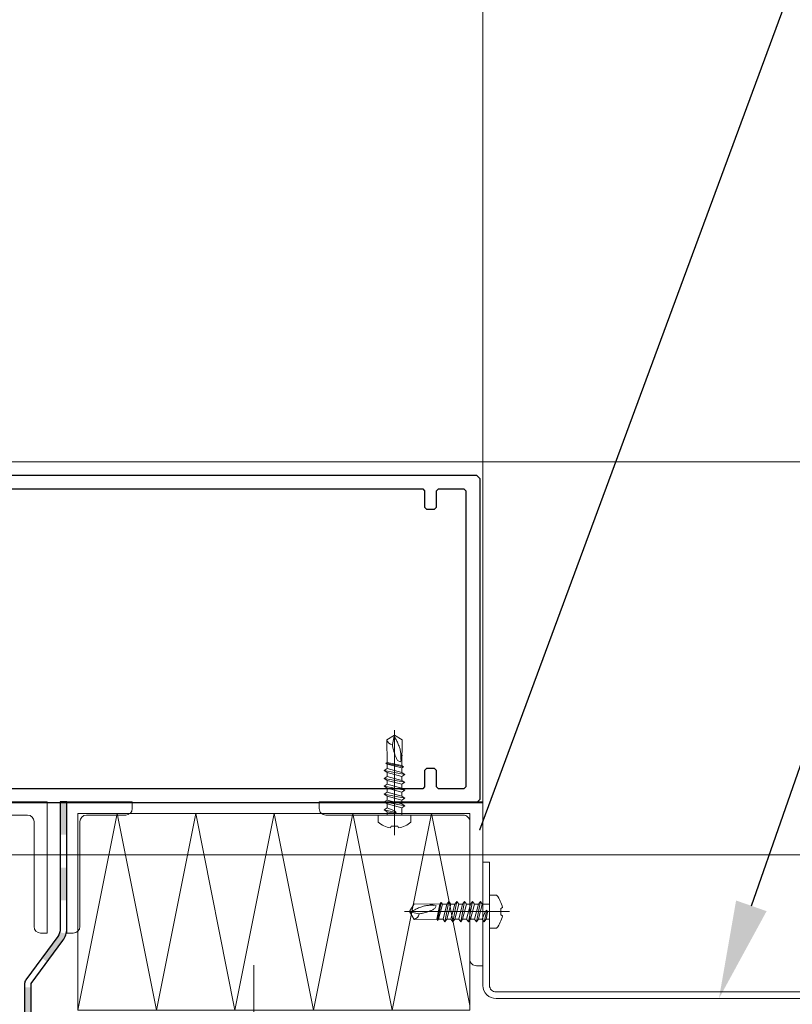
# Model space of a CAD drawing. Extents: x 4615668 to 9294084, y 5325188 to 10688993.
# Tile 106 of 256: x 4635739 to 4635751, y 5331659 to 5331674. Entities that reach past the tile are written whole.
import ezdxf
from ezdxf import colors
from ezdxf.entities.mleader import LeaderData, LeaderLine
from ezdxf.math import Vec2, Vec3

# ---------------------------------------------------------------- set-up
doc = ezdxf.new("R2010")
doc.units = 0
doc.header["$MEASUREMENT"] = 0
for name, color, linetype, lineweight in [('A_wymiary', 152, 'Continuous', 5), ('ATH 1-0', 142, 'Continuous', 5), ('ATH 2-0', 40, 'Continuous', 5), ('ATH 3-0', 102, 'Continuous', 5), ('ATH Al', 5, 'Continuous', 5), ('AW_OBRÓBKI', 3, 'Continuous', 5), ('AW_PROFILE', 7, 'Continuous', 5), ('hatch', 253, 'Continuous', 0), ('Wymiat 100', 251, 'Continuous', 5)]:
    doc.layers.add(name, color=color, linetype=linetype, lineweight=lineweight)
for name, color, linetype in [('CrossSectionsProfils', 7, 'Continuous'), ('OPIS', 7, 'Continuous'), ('STOLARKA', 4, 'Continuous')]:
    doc.layers.add(name, color=color, linetype=linetype)
doc.styles.get("Standard").update_dxf_attribs({"font": 'txt.shx'})
doc.linetypes.add('BATTING', pattern='A,0.00254,-2.54,[134,ltypeshp.shx,S=2.54,R=0,X=-2.54,Y=0],-5.08,[134,ltypeshp.shx,S=2.54,R=180,X=2.54,Y=0],-2.54', length=10.16254)

# ---------------------------------------------------------------- blocks, each defined once
blk = doc.blocks.new('SAMOWIERT_')
at = {"layer": 'AW_OBRÓBKI', "color": 6}
blk.add_lwpolyline([(0, 6.1), (0, -25.97)], dxfattribs=at)
at = {"layer": 'AW_OBRÓBKI', "color": 3}
for points in [[(-2.25, 0), (-5, 0), (-5, 2.18, -0.13616), (-1.25, 3.92), (-1.01, 3.42), (0.96, 3.42), (1.25, 3.92, -0.13614), (5, 2.18), (5, 0), (2.25, 0)], [(0.95, -16.7, 0.01995), (0.5, -17.53, 0.01994), (0.13, -18.4, 0.02331), (-0.18, -19.33, 0.01562), (-0.48, -20.51, 0.00749), (-0.58, -21.01, 0.0075), (-0.67, -21.52)], [(-0.15, -24.06, 0.02025), (0.46, -23.05, 0.02025), (0.98, -21.98, 0.0221), (1.5, -20.66, 0.03399), (1.8, -19.55, 0.03398), (1.95, -18.26, 0.034), (1.93, -16.97)], [(1.8, -16.29, -0.08545), (2.28, -18.29)], [(-0.67, -21.52, 0.33124), (-2.35, -23.02)]]:
    blk.add_lwpolyline(points, format="xyb", dxfattribs=at)
for points in [[(-2.25, 0), (-2.25, -1), (-3.15, -1.6), (-2.25, -2.2), (-2.25, -3.4), (-3.15, -4), (-2.25, -4.6), (-2.25, -5.8), (-3.15, -6.4), (-2.25, -7), (-2.25, -8.2), (-3.15, -8.8), (-2.25, -9.4), (-2.25, -10.6), (-3.15, -11.2), (-2.25, -11.8), (-2.25, -13), (-3.15, -13.6), (-2.25, -14.2), (-2.25, -15.58), (-2.69, -15.9), (-2.25, -16.04), (-2.35, -23.02), (0, -24.38)], [(-2.25, 0), (2.25, 0)], [(2.25, 0), (2.25, -2.2), (3.15, -2.8), (2.25, -3.4), (2.25, -4.6), (3.15, -5.2), (2.25, -5.8), (2.25, -7), (3.15, -7.6), (2.25, -8.2), (2.25, -9.4), (3.15, -10), (2.25, -10.6), (2.25, -11.8), (3.15, -12.4), (2.25, -13), (2.25, -14.38), (2.76, -14.78), (2.24, -15.14), (2.34, -23.02), (0, -24.38)], [(-3.15, -1.6), (0.45, -0.82)], [(3.15, -2.8), (-3.15, -4)], [(-2.25, -2.2), (-0.05, -1.34), (0.45, -0.82), (-0.12, -0.58)], [(-2.25, -1), (-0.12, -0.58)], [(-2.25, -3.4), (2.25, -2.2)], [(-3.15, -6.4), (3.15, -5.2)], [(2.25, -3.4), (-2.25, -4.6)], [(2.25, -4.6), (-2.25, -5.8)], [(-2.25, -7), (2.25, -5.8)], [(-3.15, -8.8), (3.15, -7.6)], [(2.25, -7), (-2.25, -8.2)], [(-2.25, -9.4), (2.25, -8.2)], [(3.15, -10), (-3.15, -11.2)], [(2.25, -9.4), (-2.25, -10.6)], [(-2.25, -11.8), (2.25, -10.6)], [(2.25, -11.8), (-2.25, -13)], [(-3.15, -13.6), (3.15, -12.4)], [(2.76, -14.78), (-2.69, -15.9)], [(-2.25, -14.2), (2.25, -13)], [(2.25, -14.38), (-2.25, -15.58)], [(-2.25, -16.04), (2.24, -15.14)], [(1.8, -16.29), (0.95, -16.7)], [(-0.67, -21.52), (-0.15, -24.06), (0.1, -24.32)]]:
    blk.add_lwpolyline(points, dxfattribs=at)
blk = doc.blocks.new('kątownik alu 20x20x2')
at = {"lineweight": 9}
blk.add_lwpolyline([(-24, -2, -0.414214), (-25, -1), (-25, 0), (0, 0), (0, -25), (-1, -25, -0.414214), (-2, -24), (-2, -3, 0.414214), (-3, -2)], format="xyb", close=True, dxfattribs=at)
blk = doc.blocks.new('*U5598')
at = {"color": 0, "linetype": 'ByBlock', "lineweight": -2, "transparency": 16777216}
blk.add_lwpolyline([(0, 1), (-98.29, 1, -0.414214), (-99.29, 2), (-99.29, 20.81), (-100.29, 20.81), (-100.29, 2, 0.414214), (-98.29, 0), (0, 0)], format="xyb", close=True, dxfattribs=at)
blk = doc.blocks.new('*U5601')
at = {"layer": 'ATH 1-0'}
h = blk.add_hatch(color=256, dxfattribs=at)
h.dxf.hatch_style = 2
h.paths.add_polyline_path([(-1, 0), (-1, -5), (0, -5), (0, 0)])
h = blk.add_hatch(color=256, dxfattribs=at)
h.dxf.hatch_style = 2
h.paths.add_polyline_path([(-1, -10), (-1, -15), (0, -15), (0, -10)])
h = blk.add_hatch(color=256, dxfattribs=at)
h.dxf.hatch_style = 2
h.paths.add_polyline_path([(-1.07, -19.87, -0.094718), (-1.39, -20.54), (-3.79, -23.81), (-2.99, -24.4), (-0.58, -21.14, 0.094718), (-0.1, -20.12)])
h = blk.add_hatch(color=256, dxfattribs=at)
h.dxf.hatch_style = 2
h.paths.add_polyline_path([(-6.43, -28.28), (-6.43, -33.28), (-5.43, -33.28), (-5.43, -28.28)])
at = {"color": 0, "linetype": 'ByBlock', "lineweight": -2, "transparency": 16777216}
blk.add_lwpolyline([(-1, 0), (-1, -19.36, -0.159966), (-1.39, -20.54), (-6.24, -27.13, 0.15997), (-6.43, -27.72), (-6.43, -340, 0.414214), (-5.43, -341), (106.54, -341, -0.414214), (108.54, -343), (108.54, -440), (109.54, -440), (109.54, -343, 0.414214), (106.54, -340), (-5.43, -340), (-5.43, -27.72), (-0.58, -21.14, 0.159966), (0, -19.36), (0, 0)], format="xyb", close=True, dxfattribs=at)
blk = doc.blocks.new('*U5604')
at = {"color": 0, "linetype": 'ByBlock', "lineweight": -2, "transparency": 16777216}
blk.add_lwpolyline([(0, -59.86), (0, 0), (-30, 0), (-30, -59.86)], close=True, dxfattribs=at)
at = {"layer": 'ATH 3-0'}
blk.add_lwpolyline([(0, -59.86), (-30, -53.86), (0, -47.86), (-30, -41.86), (0, -35.86), (-30, -29.86), (0, -23.86), (-30, -17.86), (0, -11.86), (-30, -5.86), (-0.7, 0)], dxfattribs=at)
blk = doc.blocks.new('20x10 kątownik')
at = {"layer": 'AW_OBRÓBKI'}
for points in [[(0, -20), (0, 0), (10, 0), (10, -1)], [(2, -3), (2, -19)], [(9, -2), (3, -2)], [(1, -20), (0, -20)]]:
    blk.add_lwpolyline(points, dxfattribs=at)
for centre, start, end in [((9, -1), 270, 360), ((3, -3), 90, 180), ((1, -19), 270, 0)]:
    blk.add_arc(centre, 1, start, end, dxfattribs=at)
blk = doc.blocks.new('K43_2153_X', base_point=(858.06159, 1427.40338))
at = {"layer": 'CrossSectionsProfils', "flags": 128}
for points in [[(853.35942, 1452.40358), (853.05942, 1452.10358), (853.05942, 1449.90349), (853.55942, 1449.40349), (854.05942, 1449.40349), (854.05942, 1450.90326), (856.05942, 1450.90326), (856.05942, 1447.15326), (856.30942, 1446.90326), (856.05942, 1446.65326), (856.05942, 1442.90326), (854.05942, 1442.90326), (854.05942, 1444.40349), (853.55942, 1444.40349), (853.05942, 1443.90349), (853.05942, 1440.40326), (854.05942, 1440.40326), (854.05942, 1441.40326), (856.05942, 1441.40326), (856.05942, 1433.90338), (855.55942, 1433.40338), (838.36159, 1433.40338), (838.06159, 1433.10338), (838.06159, 1431.40338), (838.56159, 1430.90338), (839.56159, 1430.90338), (839.56159, 1431.90338), (841.57195, 1431.90338), (842.07195, 1431.40338), (842.07195, 1430.15338), (843.65967, 1427.40338), (842.07195, 1424.65338), (842.07195, 1423.40338), (841.57195, 1422.90338), (839.56159, 1422.90338), (839.56159, 1423.90338), (838.56159, 1423.90338), (838.06159, 1423.40338), (838.06159, 1421.70338), (838.36159, 1421.40338), (855.55942, 1421.40338), (856.05942, 1420.90338), (856.05942, 1413.40349), (854.05942, 1413.40349), (854.05942, 1414.40349), (853.05942, 1414.40349), (853.05942, 1410.90326), (853.55942, 1410.40326), (854.05942, 1410.40326), (854.05942, 1411.90349), (856.05942, 1411.90349), (856.05942, 1408.15349), (856.30942, 1407.90349), (856.05942, 1407.65349), (856.05942, 1403.90349), (854.05942, 1403.90349), (854.05942, 1405.40326), (853.55942, 1405.40326), (853.05942, 1404.90326), (853.05942, 1402.70317), (853.35942, 1402.40317), (942.05942, 1402.40317), (942.55942, 1402.90317), (942.55942, 1451.90358), (942.05942, 1452.40358), (853.35942, 1452.40358)], [(934.45942, 1447.20338), (934.15942, 1447.50338), (934.15942, 1450.00358), (933.85942, 1450.30358), (858.35942, 1450.30358), (858.05942, 1450.00358), (858.05942, 1404.80317), (858.35942, 1404.50317), (933.85942, 1404.50317), (934.15942, 1404.80317), (934.15942, 1407.30338), (934.45942, 1407.60338), (935.65942, 1407.60338), (935.95942, 1407.30338), (935.95942, 1404.80317), (936.25942, 1404.50317), (940.15942, 1404.50317), (940.45942, 1404.80317), (940.45942, 1450.00358), (940.15942, 1450.30358), (936.25942, 1450.30358), (935.95942, 1450.00358), (935.95942, 1447.50338), (935.65942, 1447.20338), (934.45942, 1447.20338)], [(855.66903, 1431.40338), (845.68039, 1431.40338), (845.24738, 1430.65338), (846.65967, 1428.20722), (846.65967, 1426.59953), (845.24738, 1424.15338), (845.68039, 1423.40338), (855.66903, 1423.40338), (856.1541, 1423.78211), (857.0594, 1427.40338), (856.1541, 1431.02464), (855.66903, 1431.40338)]]:
    blk.add_lwpolyline(points, dxfattribs=at)
blk = doc.blocks.new('G$CA57B7548')
at = {"layer": 'A_wymiary', "ltscale": 40}
blk.add_lwpolyline([(8.5, 45.989), (17, 45.989), (17, 678.989), (8.5, 678.989)], close=True, dxfattribs=at)
at = {"layer": 'ATH 2-0', "lineweight": 30, "xscale": 0.1, "yscale": 0.1, "zscale": 0.1}
blk.add_blockref('*U5601', (10.646, 46, 1783.755), dxfattribs=at)
at = {"layer": 'ATH 3-0', "lineweight": 5, "xscale": 0.1, "yscale": 0.1, "zscale": 0.1, "rotation": 270}
blk.add_blockref('*U5604', (16.8, 42.824, 1783.755), dxfattribs=at)
at = {"layer": 'ATH Al', "color": 5, "xscale": -0.05, "yscale": 0.05, "zscale": 0.05}
for p, rotation in [((15.65, 45.8, -155.787), 180), ((17.1, 44.326), 270)]:
    blk.add_blockref('SAMOWIERT_', p, dxfattribs=dict(at, rotation=rotation))
at = {"layer": 'ATH Al', "color": 5, "lineweight": 5, "yscale": 0.1, "zscale": 0.1}
for p, xscale in [((10.346, 46), -0.1), ((10.646, 46), 0.1)]:
    blk.add_blockref('20x10 kątownik', p, dxfattribs=dict(at, xscale=xscale))
at = {"layer": 'ATH Al', "xscale": 0.1, "yscale": 0.1, "zscale": 0.1}
blk.add_blockref('*U5598', (27.029, 43), dxfattribs=at)
at = {"layer": 'AW_PROFILE', "xscale": 0.1, "yscale": 0.1, "zscale": 0.1}
blk.add_blockref('kątownik alu 20x20x2', (17, 46, -155.787), dxfattribs=at)
at = {"layer": 'CrossSectionsProfils', "xscale": -0.1, "yscale": 0.1, "zscale": 0.1, "rotation": 180}
blk.add_blockref('K43_2153_X', (8.5, 48.489), dxfattribs=at)

msp = doc.modelspace()

# ---------------------------------------------------------------- linework, layer by layer
at = {"layer": 'hatch', "linetype": 'BATTING', "lineweight": 0, "ltscale": 0.75}
msp.add_line((4635742.538, 5331659.289), (4635742.538, 5331599.147), dxfattribs=at)
at = {"layer": 'STOLARKA', "color": 5, "lineweight": 0}
msp.add_lwpolyline([(4635737.03, 5331666.971), (4635737.03, 5331660.971), (4635751.03, 5331660.971), (4635751.03, 5331666.971)], close=True, dxfattribs=at)

# ---------------------------------------------------------------- block references
at = {"layer": 'Wymiat 100', "color": 5, "lineweight": 0, "ltscale": 40}
msp.add_blockref('G$CA57B7548', (4635729.034, 5331615.778), dxfattribs=at)

# ---------------------------------------------------------------- leaders
at = {"layer": 'A_wymiary', "ltscale": 40}
ml = msp.add_multileader_mtext('Standard', dxfattribs=at)
ml.set_content('{\\C146;\\c9000464;kątownik alu. 25x25\\P RAL kolor fasady}', color=4)
ml.set_leader_properties()
ml.build(insert=Vec2(0, 0))
ml.multileader.update_dxf_attribs({"text_right_attachment_type": 6, "dogleg_length": 0.036, "arrow_head_size": 0.018})
ctx = ml.context
ctx.base_point, ctx.char_height, ctx.arrow_head_size, ctx.landing_gap_size, ctx.plane_origin = Vec3(4635757.822, 5331693.278), 10, 0.018, 0.009, Vec3(4635861.833, 5331692.317)
ctx.right_attachment, ctx.text_align_type = 6, 2
notes = []
notes.append((ctx, [(0, (1, 1, 0), (4635757.786, 5331693.278), (1, 0), 0.036, [(0, [(4635745.979, 5331661.335)], 0, [])])]))
ctx.mtext.insert, ctx.mtext.width, ctx.mtext.defined_height, ctx.mtext.alignment, ctx.mtext.flow_direction = Vec3(4635926.165, 5331699.944), 1666.43207, 407.48, 3, 5
at = {"layer": 'OPIS', "lineweight": 5, "ltscale": 0.7}
ml = msp.add_multileader_mtext('Standard', dxfattribs=at)
ml.set_content('obróbka alu surowa', color=4)
ml.set_leader_properties()
ml.build(insert=Vec2(0, 0))
ml.multileader.update_dxf_attribs({"text_left_attachment_type": 6, "text_right_attachment_type": 6, "dogleg_length": 1, "arrow_head_size": 1.5})
ctx = ml.context
ctx.base_point, ctx.char_height, ctx.arrow_head_size, ctx.landing_gap_size, ctx.plane_origin = Vec3(4635760.08, 5331685.811), 2, 1.5, 0.144, Vec3(4635573.585, 5331642.018)
ctx.left_attachment, ctx.right_attachment, ctx.text_align_type = 6, 6, 2
notes.append((ctx, [(0, (1, 1, 0), (4635759.08, 5331685.811), (1, 0), 1, [(0, [(4635749.637, 5331658.777)], 0, [])])]))
ctx.mtext.insert, ctx.mtext.width, ctx.mtext.defined_height, ctx.mtext.alignment, ctx.mtext.flow_direction = Vec3(4635794.557, 5331688.211), 1666.43207, 407.48, 3, 5
ml = msp.add_multileader_mtext('Standard', dxfattribs=at)
ml.set_content('kotwa FBN M12/30', color=4)
ml.set_leader_properties()
ml.build(insert=Vec2(0, 0))
ml.multileader.update_dxf_attribs({"text_left_attachment_type": 6, "text_right_attachment_type": 6, "dogleg_length": 1, "arrow_head_size": 1.5})
ctx = ml.context
ctx.base_point, ctx.char_height, ctx.arrow_head_size, ctx.landing_gap_size, ctx.plane_origin = Vec3(4635770.702, 5331668.252), 2, 1.5, 0.144, Vec3(4635578.915, 5331642.409)
ctx.left_attachment, ctx.right_attachment, ctx.text_align_type = 6, 6, 2
notes.append((ctx, [(0, (1, 1, 0), (4635769.702, 5331668.252), (1, 0), 1, [(0, [(4635748.348, 5331636.277)], 0, [])])]))
ctx.mtext.insert, ctx.mtext.width, ctx.mtext.defined_height, ctx.mtext.alignment, ctx.mtext.flow_direction = Vec3(4635801.179, 5331670.652), 1666.43207, 407.48, 3, 5
for ctx, leaders in notes:
    for number, flags, end, landing, length, lines in leaders:
        leader = LeaderData()
        leader.index, (leader.has_last_leader_line, leader.has_dogleg_vector, leader.attachment_direction) = number, flags
        leader.last_leader_point, leader.dogleg_vector, leader.dogleg_length = Vec3(end), Vec3(landing), length
        for number, points, colour, breaks in lines:
            line = LeaderLine()
            line.index, line.vertices, line.color, line.breaks = number, Vec3.list(points), colors.encode_raw_color(colour), breaks
            leader.lines.append(line)
        ctx.leaders.append(leader)

doc.saveas('drawing.dxf')
